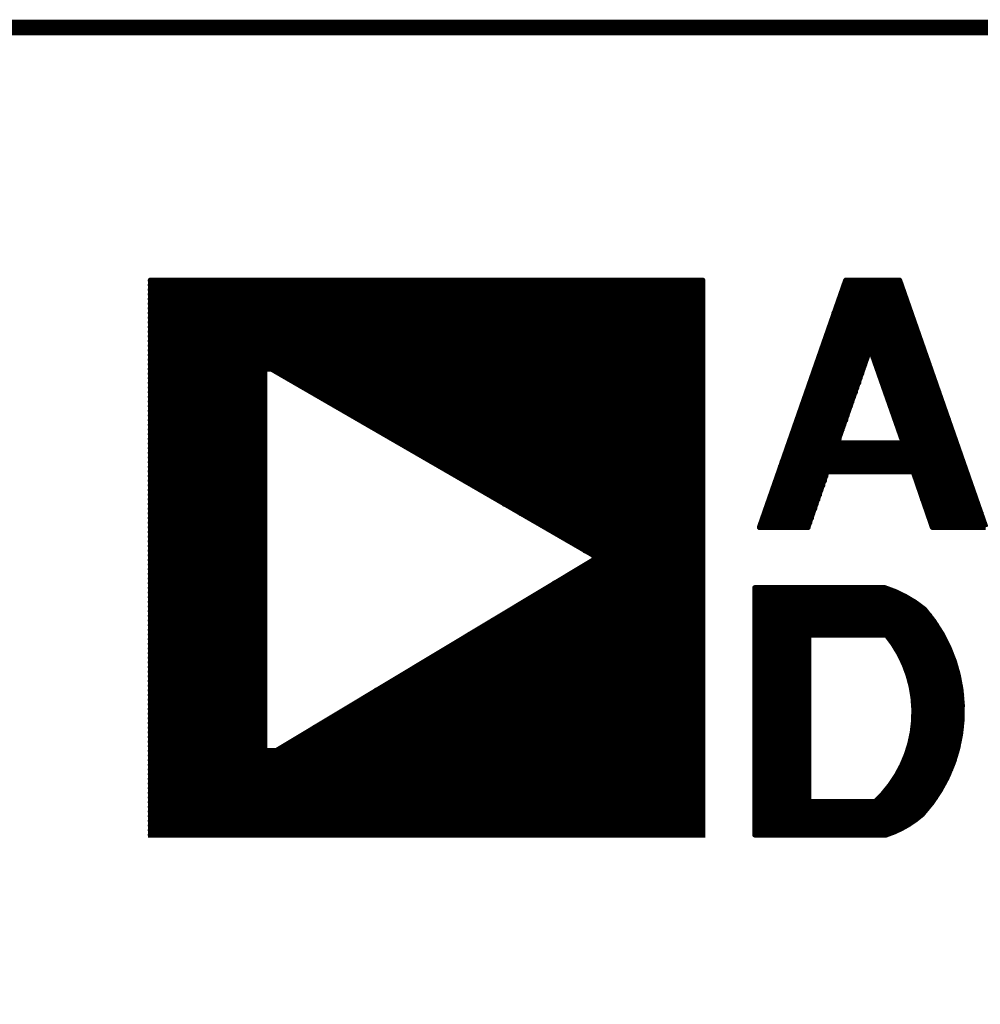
# Model space of a CAD drawing. Extents: x -3908 to 11948, y -2965 to 7442.
# Tile 38 of 42: x 9469 to 9895, y -2145 to -1708. Entities that reach past the tile are written whole.
import ezdxf

# ---------------------------------------------------------------- set-up
doc = ezdxf.new("R2010")
doc.units = 0
doc.header["$MEASUREMENT"] = 0
doc.layers.get('0').update_dxf_attribs({"linetype": 'CONTINUOUS'})
doc.layers.add('2D_LINE_00', color=7, linetype='CONTINUOUS')

# ---------------------------------------------------------------- blocks, each defined once
blk = doc.blocks.new('DRAWING_66')
at = {"layer": '2D_LINE_00', "const_width": 7}
blk.add_lwpolyline([(16201, -10406.25), (11501, -10406.25), (11501, -9156.25), (16205, -9156.25), (16205, -10390)], dxfattribs=at)
blk = doc.blocks.new('SMOOTH_2$5')
at = {"const_width": 1.25}
blk.add_lwpolyline([(-0.62, 0, 1), (0.62, 0, 1)], format="xyb", close=True, dxfattribs=at)
blk = doc.blocks.new('DRAWING_265')
at = {"layer": '2D_LINE_00', "const_width": 2.5}
for points in [[(-863.4, 91.47), (-618.29, 91.47)], [(-863.3, 91.47), (-863.3, -154.68), (-618.29, -154.68), (-618.29, 91.37)], [(-554.68, 91.47), (-592.95, -18.16)], [(-554.68, 91.47), (-531, 91.47)], [(-530.89, 91.47), (-492.63, -18.16)], [(-863.4, 89.41), (-618.29, 89.41)], [(-863.4, 87.34), (-618.29, 87.34)], [(-556.03, 87.34), (-529.45, 87.34)], [(-555.3, 89.41), (-530.17, 89.41)], [(-863.4, 85.27), (-618.29, 85.27)], [(-863.4, 83.2), (-618.29, 83.2)], [(-557.58, 83.2), (-528.1, 83.2)], [(-556.75, 85.27), (-528.72, 85.27)], [(-863.4, 81.13), (-618.29, 81.13)], [(-863.4, 79.06), (-618.29, 79.06)], [(-558.92, 79.06), (-526.65, 79.06)], [(-558.2, 81.13), (-527.38, 81.13)], [(-863.4, 77), (-618.29, 77)], [(-863.4, 74.93), (-618.29, 74.93)], [(-560.37, 74.93), (-525.21, 74.93)], [(-559.85, 77), (-525.83, 77)], [(-863.4, 72.86), (-618.29, 72.86)], [(-863.4, 70.79), (-618.29, 70.79)], [(-863.4, 68.72), (-618.29, 68.72)], [(-562.54, 68.72), (-522.93, 68.72)], [(-561.82, 70.79), (-523.76, 70.79)], [(-561.09, 72.86), (-524.38, 72.86)], [(-863.4, 66.65), (-618.29, 66.65)], [(-863.4, 64.58), (-618.29, 64.58)], [(-564.09, 64.58), (-521.59, 64.58)], [(-563.27, 66.65), (-522.31, 66.65)], [(-863.4, 62.52), (-618.29, 62.52)], [(-863.4, 60.45), (-618.29, 60.45)], [(-565.44, 60.45), (-520.14, 60.45)], [(-564.71, 62.52), (-520.86, 62.52)], [(-558.72, 18.97), (-543.93, 61.48), (-529.03, 19.08)], [(-863.4, 58.38), (-618.29, 58.38)], [(-863.4, 56.31), (-618.29, 56.31)], [(-566.89, 56.31), (-545.68, 56.31)], [(-566.06, 58.38), (-544.86, 58.38)], [(-542.68, 58.38), (-519.41, 58.38)], [(-542.06, 56.31), (-518.59, 56.31)], [(-863.4, 54.24), (-618.29, 54.24)], [(-863.4, 52.17), (-812.72, 52.17)], [(-809.62, 52.17), (-618.29, 52.17)], [(-568.33, 52.17), (-547.13, 52.17)], [(-567.61, 54.24), (-546.41, 54.24)], [(-541.24, 54.24), (-517.86, 54.24)], [(-540.51, 52.17), (-517.45, 52.17)], [(-863.4, 50.1), (-812.72, 50.1)], [(-863.4, 48.04), (-812.72, 48.04)], [(-806, 50.1), (-618.29, 50.1)], [(-802.38, 48.04), (-618.29, 48.04)], [(-569.68, 48.04), (-548.48, 48.04)], [(-569.06, 50.1), (-547.75, 50.1)], [(-539.89, 50.1), (-516.52, 50.1)], [(-539.17, 48.04), (-515.69, 48.04)], [(-863.4, 45.97), (-812.72, 45.97)], [(-863.4, 43.9), (-812.72, 43.9)], [(-798.76, 45.97), (-618.29, 45.97)], [(-795.14, 43.9), (-618.29, 43.9)], [(-571.02, 43.9), (-549.92, 43.9)], [(-570.51, 45.97), (-549.1, 45.97)], [(-538.44, 45.97), (-515.07, 45.97)], [(-537.62, 43.9), (-514.35, 43.9)], [(-863.4, 41.83), (-812.72, 41.83)], [(-863.4, 39.76), (-812.72, 39.76)], [(-791.52, 41.83), (-618.29, 41.83)], [(-787.9, 39.76), (-618.29, 39.76)], [(-572.68, 39.76), (-551.37, 39.76)], [(-571.95, 41.83), (-550.55, 41.83)], [(-536.89, 41.83), (-513.52, 41.83)], [(-536.27, 39.76), (-512.9, 39.76)], [(-863.4, 37.69), (-812.72, 37.69)], [(-863.4, 35.63), (-812.72, 35.63)], [(-784.28, 37.69), (-618.29, 37.69)], [(-780.66, 35.63), (-618.29, 35.63)], [(-574.02, 35.63), (-552.82, 35.63)], [(-573.3, 37.69), (-552.1, 37.69)], [(-535.55, 37.69), (-512.17, 37.69)], [(-534.72, 35.63), (-511.45, 35.63)], [(-863.4, 33.56), (-812.72, 33.56)], [(-863.4, 31.49), (-812.72, 31.49)], [(-863.4, 29.42), (-812.72, 29.42)], [(-777.04, 33.56), (-618.29, 33.56)], [(-773.42, 31.49), (-618.29, 31.49)], [(-770.32, 29.42), (-618.29, 29.42)], [(-576.3, 29.42), (-554.89, 29.42)], [(-575.57, 31.49), (-554.27, 31.49)], [(-574.85, 33.56), (-553.65, 33.56)], [(-534, 33.56), (-510.73, 33.56)], [(-533.38, 31.49), (-510, 31.49)], [(-532.65, 29.42), (-509.18, 29.42)], [(-863.4, 27.35), (-812.72, 27.35)], [(-863.4, 25.28), (-812.72, 25.28)], [(-766.7, 27.35), (-618.29, 27.35)], [(-763.08, 25.28), (-618.29, 25.28)], [(-577.64, 25.28), (-556.44, 25.28)], [(-577.02, 27.35), (-555.72, 27.35)], [(-531.93, 27.35), (-508.55, 27.35)], [(-531.2, 25.28), (-507.93, 25.28)], [(-863.4, 23.21), (-812.72, 23.21)], [(-863.4, 21.15), (-812.72, 21.15)], [(-759.46, 23.21), (-618.29, 23.21)], [(-755.84, 21.15), (-618.29, 21.15)], [(-579.09, 21.15), (-557.79, 21.15)], [(-578.47, 23.21), (-557.27, 23.21)], [(-530.48, 23.21), (-507.11, 23.21)], [(-529.76, 21.15), (-506.38, 21.15)], [(-863.4, 19.08), (-812.72, 19.08)], [(-863.4, 17.01), (-812.72, 17.01)], [(-752.22, 19.08), (-618.29, 19.08)], [(-748.6, 17.01), (-618.29, 17.01)], [(-580.54, 17.01), (-504.93, 17.01)], [(-579.71, 19.08), (-505.66, 19.08)], [(-558.6, 19.2), (-529.5, 19.2)], [(-863.4, 14.94), (-812.72, 14.94)], [(-863.4, 12.87), (-812.72, 12.87)], [(-744.98, 14.94), (-618.29, 14.94)], [(-741.36, 12.87), (-618.29, 12.87)], [(-582.09, 12.87), (-503.59, 12.87)], [(-581.37, 14.94), (-504.31, 14.94)], [(-863.4, 10.8), (-812.72, 10.8)], [(-863.4, 8.73), (-812.72, 8.73)], [(-737.74, 10.8), (-618.29, 10.8)], [(-734.12, 8.73), (-618.29, 8.73)], [(-583.64, 8.73), (-502.04, 8.73)], [(-582.92, 10.8), (-502.97, 10.8)], [(-863.4, 6.67), (-812.72, 6.67)], [(-863.4, 4.6), (-812.72, 4.6)], [(-730.5, 6.67), (-618.29, 6.67)], [(-726.88, 4.6), (-618.29, 4.6)], [(-584.99, 4.6), (-563.68, 4.6)], [(-584.26, 6.67), (-501.31, 6.67)], [(-516.21, -18.05), (-524.69, 6.56), (-563.16, 6.56), (-571.64, -18.05)], [(-523.97, 4.6), (-500.69, 4.6)], [(-863.4, 2.53), (-812.72, 2.53)], [(-863.4, 0.46), (-812.72, 0.46)], [(-723.26, 2.53), (-618.29, 2.53)], [(-720.16, 0.46), (-618.29, 0.46)], [(-586.33, 0.46), (-565.02, 0.46)], [(-585.71, 2.53), (-564.3, 2.53)], [(-523.24, 2.53), (-499.87, 2.53)], [(-522.62, 0.46), (-499.14, 0.46)], [(-863.4, -1.61), (-812.72, -1.61)], [(-863.4, -3.68), (-812.72, -3.68)], [(-716.54, -1.61), (-618.29, -1.61)], [(-712.92, -3.68), (-618.29, -3.68)], [(-587.78, -3.68), (-566.47, -3.68)], [(-587.16, -1.61), (-565.85, -1.61)], [(-521.79, -1.61), (-498.52, -1.61)], [(-521.07, -3.68), (-497.8, -3.68)], [(-863.4, -5.74), (-812.72, -5.74)], [(-863.4, -7.81), (-812.72, -7.81)], [(-863.4, -9.88), (-812.72, -9.88)], [(-709.3, -5.74), (-618.29, -5.74)], [(-706.2, -7.81), (-618.29, -7.81)], [(-702.06, -9.88), (-618.29, -9.88)], [(-590.05, -9.88), (-568.64, -9.88)], [(-589.23, -7.81), (-568.02, -7.81)], [(-588.61, -5.74), (-567.2, -5.74)], [(-520.55, -5.74), (-497.07, -5.74)], [(-519.62, -7.81), (-496.35, -7.81)], [(-518.9, -9.88), (-495.63, -9.88)], [(-863.4, -11.95), (-812.72, -11.95)], [(-863.4, -14.02), (-812.72, -14.02)], [(-698.96, -11.95), (-618.29, -11.95)], [(-694.82, -14.02), (-618.29, -14.02)], [(-591.5, -14.02), (-570.09, -14.02)], [(-590.78, -11.95), (-569.47, -11.95)], [(-518.17, -11.95), (-494.7, -11.95)], [(-517.45, -14.02), (-494.18, -14.02)], [(-863.4, -16.09), (-812.72, -16.09)], [(-863.4, -18.16), (-812.72, -18.16)], [(-691.2, -16.09), (-618.29, -16.09)], [(-687.58, -18.16), (-618.29, -18.16)], [(-592.95, -18.16), (-571.54, -18.16)], [(-592.23, -16.09), (-570.82, -16.09)], [(-516.73, -16.09), (-493.35, -16.09)], [(-516, -18.16), (-492.63, -18.16)], [(-863.4, -20.22), (-812.72, -20.22)], [(-863.4, -22.29), (-812.72, -22.29)], [(-683.96, -20.22), (-618.29, -20.22)], [(-680.86, -22.29), (-618.29, -22.29)], [(-863.4, -24.36), (-812.72, -24.36)], [(-863.4, -26.43), (-812.72, -26.43)], [(-677.24, -24.36), (-618.29, -24.36)], [(-673.62, -26.43), (-618.29, -26.43)], [(-863.4, -28.5), (-812.72, -28.5)], [(-863.4, -30.57), (-812.72, -30.57)], [(-670.51, -28.5), (-618.29, -28.5)], [(-666.9, -30.57), (-618.29, -30.57)], [(-863.4, -32.64), (-812.72, -32.64)], [(-863.4, -34.7), (-812.72, -34.7)], [(-669.48, -34.7), (-618.29, -34.7)], [(-666.38, -32.64), (-618.29, -32.64)], [(-863.4, -36.77), (-812.72, -36.77)], [(-863.4, -38.84), (-812.72, -38.84)], [(-676.72, -38.84), (-618.29, -38.84)], [(-673.1, -36.77), (-618.29, -36.77)], [(-863.4, -40.91), (-812.72, -40.91)], [(-863.4, -42.98), (-812.72, -42.98)], [(-683.96, -42.98), (-618.29, -42.98)], [(-680.34, -40.91), (-618.29, -40.91)], [(-863.4, -45.05), (-812.72, -45.05)], [(-863.4, -47.11), (-812.72, -47.11)], [(-863.4, -49.18), (-812.72, -49.18)], [(-693.79, -49.18), (-618.29, -49.18)], [(-690.17, -47.11), (-618.29, -47.11)], [(-687.06, -45.05), (-618.29, -45.05)], [(-595.02, -45.05), (-595.02, -154.68)], [(-595.02, -45.05), (-537.51, -45.05)], [(-595.02, -47.11), (-532.08, -47.11)], [(-595.02, -49.18), (-527.94, -49.18)], [(-863.4, -51.25), (-812.72, -51.25)], [(-863.4, -53.32), (-812.72, -53.32)], [(-700.51, -53.32), (-618.29, -53.32)], [(-696.89, -51.25), (-618.29, -51.25)], [(-595.02, -51.25), (-524.39, -51.25)], [(-595.02, -53.32), (-521.64, -53.32)], [(-863.4, -55.39), (-812.72, -55.39)], [(-863.4, -57.46), (-812.72, -57.46)], [(-707.23, -57.46), (-618.29, -57.46)], [(-704.13, -55.39), (-618.29, -55.39)], [(-595.02, -55.39), (-519.27, -55.39)], [(-595.02, -57.46), (-517.5, -57.46)], [(-863.4, -59.53), (-812.72, -59.53)], [(-863.4, -61.59), (-812.72, -61.59)], [(-714.47, -61.59), (-618.29, -61.59)], [(-711.37, -59.53), (-618.29, -59.53)], [(-595.02, -59.53), (-516.02, -59.53)], [(-595.02, -61.59), (-514.54, -61.59)], [(-863.4, -63.66), (-812.72, -63.66)], [(-863.4, -65.73), (-812.72, -65.73)], [(-721.71, -65.73), (-618.29, -65.73)], [(-718.09, -63.66), (-618.29, -63.66)], [(-595.02, -63.66), (-513.26, -63.66)], [(-595.02, -65.73), (-511.98, -65.73)], [(-571.23, -65.83), (-571.23, -140.3)], [(-571.2, -65.9), (-536.6, -65.9)], [(-863.4, -67.8), (-812.72, -67.8)], [(-863.4, -69.87), (-812.72, -69.87)], [(-728.43, -69.87), (-618.29, -69.87)], [(-724.81, -67.8), (-618.29, -67.8)], [(-595.02, -67.8), (-571.23, -67.8)], [(-595.02, -69.87), (-571.23, -69.87)], [(-535.13, -67.8), (-510.9, -67.8)], [(-533.69, -69.87), (-509.91, -69.87)], [(-863.4, -71.94), (-812.72, -71.94)], [(-863.4, -74.01), (-812.72, -74.01)], [(-734.64, -74.01), (-618.29, -74.01)], [(-731.54, -71.94), (-618.29, -71.94)], [(-595.02, -71.94), (-571.23, -71.94)], [(-595.02, -74.01), (-571.23, -74.01)], [(-532.34, -71.94), (-508.93, -71.94)], [(-531.2, -74.01), (-508.04, -74.01)], [(-863.4, -76.07), (-812.72, -76.07)], [(-863.4, -78.14), (-812.72, -78.14)], [(-741.88, -78.14), (-618.29, -78.14)], [(-738.78, -76.07), (-618.29, -76.07)], [(-595.02, -76.07), (-571.23, -76.07)], [(-595.02, -78.14), (-571.23, -78.14)], [(-530.07, -76.07), (-507.25, -76.07)], [(-529.03, -78.14), (-506.47, -78.14)], [(-863.4, -80.21), (-812.72, -80.21)], [(-863.4, -82.28), (-812.72, -82.28)], [(-748.6, -82.28), (-618.29, -82.28)], [(-745.5, -80.21), (-618.29, -80.21)], [(-595.02, -80.21), (-571.23, -80.21)], [(-595.02, -82.28), (-571.23, -82.28)], [(-528.21, -80.21), (-505.88, -80.21)], [(-527.38, -82.28), (-505.28, -82.28)], [(-863.4, -84.35), (-812.72, -84.35)], [(-863.4, -86.42), (-812.72, -86.42)], [(-863.4, -88.49), (-812.72, -88.49)], [(-758.94, -88.49), (-618.29, -88.49)], [(-755.84, -86.42), (-618.29, -86.42)], [(-752.22, -84.35), (-618.29, -84.35)], [(-595.02, -84.35), (-571.23, -84.35)], [(-595.02, -86.42), (-571.23, -86.42)], [(-595.02, -88.49), (-571.23, -88.49)], [(-526.76, -84.35), (-504.79, -84.35)], [(-526.24, -86.42), (-504.4, -86.42)], [(-525.72, -88.49), (-504, -88.49)], [(-863.4, -90.55), (-812.72, -90.55)], [(-863.4, -92.62), (-812.72, -92.62)], [(-766.18, -92.62), (-618.29, -92.62)], [(-763.08, -90.55), (-618.29, -90.55)], [(-595.02, -90.55), (-571.23, -90.55)], [(-595.02, -92.62), (-571.23, -92.62)], [(-525.31, -90.55), (-503.71, -90.55)], [(-524.9, -92.62), (-503.41, -92.62)], [(-863.4, -94.69), (-812.72, -94.69)], [(-863.4, -96.76), (-812.72, -96.76)], [(-772.91, -96.76), (-618.29, -96.76)], [(-769.29, -94.69), (-618.29, -94.69)], [(-595.02, -94.69), (-571.23, -94.69)], [(-595.02, -96.76), (-571.23, -96.76)], [(-524.59, -94.69), (-503.38, -94.69)], [(-524.48, -96.76), (-503.12, -96.76)], [(-863.4, -98.83), (-812.72, -98.83)], [(-863.4, -100.9), (-812.72, -100.9)], [(-779.11, -100.9), (-618.29, -100.9)], [(-775.49, -98.83), (-618.29, -98.83)], [(-595.02, -98.83), (-571.23, -98.83)], [(-595.02, -100.9), (-571.23, -100.9)], [(-524.38, -98.83), (-503.12, -98.83)], [(-524.38, -100.9), (-503.12, -100.9)], [(-863.4, -102.96), (-812.72, -102.96)], [(-863.4, -105.03), (-812.72, -105.03)], [(-786.87, -105.03), (-618.29, -105.03)], [(-782.73, -102.96), (-618.29, -102.96)], [(-595.02, -102.96), (-571.23, -102.96)], [(-595.02, -105.03), (-571.23, -105.03)], [(-524.59, -105.03), (-503.31, -105.03)], [(-524.38, -103.06), (-503.12, -103.06)], [(-863.4, -107.1), (-812.72, -107.1)], [(-863.4, -109.17), (-812.72, -109.17)], [(-793.59, -109.17), (-618.29, -109.17)], [(-790.49, -107.1), (-618.29, -107.1)], [(-595.02, -107.1), (-571.23, -107.1)], [(-595.02, -109.17), (-571.23, -109.17)], [(-525.1, -109.17), (-503.71, -109.17)], [(-524.79, -107.1), (-503.51, -107.1)], [(-863.4, -111.24), (-812.72, -111.24)], [(-863.4, -113.31), (-812.72, -113.31)], [(-800.31, -113.31), (-618.29, -113.31)], [(-797.21, -111.24), (-618.29, -111.24)], [(-595.02, -111.24), (-571.23, -111.24)], [(-595.02, -113.31), (-571.23, -113.31)], [(-525.93, -113.31), (-504.5, -113.31)], [(-525.52, -111.24), (-504.1, -111.24)], [(-863.4, -115.38), (-812.72, -115.38)], [(-863.4, -117.44), (-618.29, -117.44)], [(-803.93, -115.38), (-618.29, -115.38)], [(-595.02, -115.38), (-571.23, -115.38)], [(-595.02, -117.44), (-571.23, -117.44)], [(-527.07, -117.44), (-505.48, -117.44)], [(-526.45, -115.38), (-504.89, -115.38)], [(-863.4, -119.51), (-618.29, -119.51)], [(-863.4, -121.58), (-618.29, -121.58)], [(-863.4, -123.65), (-618.29, -123.65)], [(-595.02, -119.51), (-571.23, -119.51)], [(-595.02, -121.58), (-571.23, -121.58)], [(-595.02, -123.65), (-571.23, -123.65)], [(-529.55, -123.65), (-507.45, -123.65)], [(-528.62, -121.58), (-506.66, -121.58)], [(-527.79, -119.51), (-506.07, -119.51)], [(-863.4, -125.72), (-618.29, -125.72)], [(-863.4, -127.79), (-618.29, -127.79)], [(-595.02, -125.72), (-571.23, -125.72)], [(-595.02, -127.79), (-571.23, -127.79)], [(-531.72, -127.79), (-509.13, -127.79)], [(-530.69, -125.72), (-508.24, -125.72)], [(-863.4, -129.86), (-618.29, -129.86)], [(-863.4, -131.92), (-618.29, -131.92)], [(-595.02, -129.86), (-571.23, -129.86)], [(-595.02, -131.92), (-571.23, -131.92)], [(-534.41, -131.92), (-511.19, -131.92)], [(-533.07, -129.86), (-510.11, -129.86)], [(-863.4, -133.99), (-618.29, -133.99)], [(-863.4, -136.06), (-618.29, -136.06)], [(-595.02, -133.99), (-571.23, -133.99)], [(-595.02, -136.06), (-571.23, -136.06)], [(-537.62, -136.06), (-513.66, -136.06)], [(-535.96, -133.99), (-512.38, -133.99)], [(-863.4, -138.13), (-618.29, -138.13)], [(-863.4, -140.2), (-618.29, -140.2)], [(-595.02, -138.13), (-571.23, -138.13)], [(-595.02, -140.2), (-516.41, -140.2)], [(-571.1, -140), (-542, -140)], [(-539.69, -138.13), (-514.94, -138.13)], [(-863.4, -142.27), (-618.29, -142.27)], [(-863.4, -144.33), (-618.29, -144.33)], [(-595.02, -142.27), (-518.09, -142.27)], [(-595.02, -144.33), (-519.76, -144.33)], [(-863.4, -146.4), (-618.29, -146.4)], [(-863.4, -148.47), (-618.29, -148.47)], [(-595.02, -146.4), (-521.93, -146.4)], [(-595.02, -148.47), (-524.59, -148.47)], [(-863.4, -150.54), (-618.29, -150.54)], [(-863.4, -152.61), (-618.29, -152.61)], [(-595.02, -150.54), (-527.74, -150.54)], [(-595.02, -152.61), (-531.68, -152.61)], [(-863.4, -154.68), (-618.29, -154.68)], [(-595.02, -154.68), (-536.79, -154.68)]]:
    blk.add_lwpolyline(points, dxfattribs=at)
blk.add_lwpolyline([(-812.72, -117.44), (-812.72, 52.17), (-809.62, 52.17), (-664.83, -31.6), (-807.55, -117.44)], close=True, dxfattribs=at)
for points in [[(-536.9, -154.68, 0.101135), (-520.85, -145.62, 0.379864), (-519.86, -54.6, 0.093647), (-537.51, -45.05)], [(-541.86, -140.3, 0.397443), (-536.79, -65.73)]]:
    blk.add_lwpolyline(points, format="xyb", dxfattribs=at)
at = {"layer": '2D_LINE_00'}
for p in [(-863.4, 91.47), (-863.3, 91.47), (-618.29, 91.47), (-618.29, 91.37), (-554.68, 91.47), (-554.68, 91.47), (-531, 91.47), (-530.89, 91.47), (-863.4, 89.41), (-863.4, 87.34), (-618.29, 89.41), (-618.29, 87.34), (-556.03, 87.34), (-555.3, 89.41), (-530.17, 89.41), (-529.45, 87.34), (-863.4, 85.27), (-863.4, 83.2), (-618.29, 85.27), (-618.29, 83.2), (-557.58, 83.2), (-556.75, 85.27), (-528.72, 85.27), (-528.1, 83.2), (-863.4, 81.13), (-863.4, 79.06), (-618.29, 81.13), (-618.29, 79.06), (-558.92, 79.06), (-558.2, 81.13), (-527.38, 81.13), (-526.65, 79.06), (-863.4, 77), (-863.4, 74.93), (-618.29, 77), (-618.29, 74.93), (-560.37, 74.93), (-559.85, 77), (-525.83, 77), (-525.21, 74.93), (-863.4, 72.86), (-863.4, 70.79), (-863.4, 68.72), (-618.29, 72.86), (-618.29, 70.79), (-618.29, 68.72), (-562.54, 68.72), (-561.82, 70.79), (-561.09, 72.86), (-524.38, 72.86), (-523.76, 70.79), (-522.93, 68.72), (-863.4, 66.65), (-863.4, 64.58), (-618.29, 66.65), (-618.29, 64.58), (-564.09, 64.58), (-563.27, 66.65), (-522.31, 66.65), (-521.59, 64.58), (-863.4, 62.52), (-863.4, 60.45), (-618.29, 62.52), (-618.29, 60.45), (-565.44, 60.45), (-564.71, 62.52), (-543.93, 61.48), (-520.86, 62.52), (-520.14, 60.45), (-863.4, 58.38), (-863.4, 56.31), (-618.29, 58.38), (-618.29, 56.31), (-566.89, 56.31), (-566.06, 58.38), (-545.68, 56.31), (-544.86, 58.38), (-542.68, 58.38), (-542.06, 56.31), (-519.41, 58.38), (-518.59, 56.31), (-863.4, 54.24), (-863.4, 52.17), (-812.72, 52.17), (-812.72, 52.17), (-809.62, 52.17), (-809.62, 52.17), (-618.29, 54.24), (-618.29, 52.17), (-568.33, 52.17), (-567.61, 54.24), (-547.13, 52.17), (-546.41, 54.24), (-541.24, 54.24), (-540.51, 52.17), (-517.86, 54.24), (-517.45, 52.17), (-863.4, 50.1), (-863.4, 48.04), (-812.72, 50.1), (-812.72, 48.04), (-806, 50.1), (-802.38, 48.04), (-618.29, 50.1), (-618.29, 48.04), (-569.68, 48.04), (-569.06, 50.1), (-548.48, 48.04), (-547.75, 50.1), (-539.89, 50.1), (-539.17, 48.04), (-516.52, 50.1), (-515.69, 48.04), (-863.4, 45.97), (-863.4, 43.9), (-812.72, 45.97), (-812.72, 43.9), (-798.76, 45.97), (-795.14, 43.9), (-618.29, 45.97), (-618.29, 43.9), (-571.02, 43.9), (-570.51, 45.97), (-549.92, 43.9), (-549.1, 45.97), (-538.44, 45.97), (-537.62, 43.9), (-515.07, 45.97), (-514.35, 43.9), (-863.4, 41.83), (-863.4, 39.76), (-812.72, 41.83), (-812.72, 39.76), (-791.52, 41.83), (-787.9, 39.76), (-618.29, 41.83), (-618.29, 39.76), (-572.68, 39.76), (-571.95, 41.83), (-551.37, 39.76), (-550.55, 41.83), (-536.89, 41.83), (-536.27, 39.76), (-513.52, 41.83), (-512.9, 39.76), (-863.4, 37.69), (-863.4, 35.63), (-812.72, 37.69), (-812.72, 35.63), (-784.28, 37.69), (-780.66, 35.63), (-618.29, 37.69), (-618.29, 35.63), (-574.02, 35.63), (-573.3, 37.69), (-552.82, 35.63), (-552.1, 37.69), (-535.55, 37.69), (-534.72, 35.63), (-512.17, 37.69), (-511.45, 35.63), (-863.4, 33.56), (-863.4, 31.49), (-863.4, 29.42), (-812.72, 33.56), (-812.72, 31.49), (-812.72, 29.42), (-777.04, 33.56), (-773.42, 31.49), (-770.32, 29.42), (-618.29, 33.56), (-618.29, 31.49), (-618.29, 29.42), (-576.3, 29.42), (-575.57, 31.49), (-574.85, 33.56), (-554.89, 29.42), (-554.27, 31.49), (-553.65, 33.56), (-534, 33.56), (-533.38, 31.49), (-532.65, 29.42), (-510.73, 33.56), (-510, 31.49), (-509.18, 29.42), (-863.4, 27.35), (-863.4, 25.28), (-812.72, 27.35), (-812.72, 25.28), (-766.7, 27.35), (-763.08, 25.28), (-618.29, 27.35), (-618.29, 25.28), (-577.64, 25.28), (-577.02, 27.35), (-556.44, 25.28), (-555.72, 27.35), (-531.93, 27.35), (-531.2, 25.28), (-508.55, 27.35), (-507.93, 25.28), (-863.4, 23.21), (-863.4, 21.15), (-812.72, 23.21), (-812.72, 21.15), (-759.46, 23.21), (-755.84, 21.15), (-618.29, 23.21), (-618.29, 21.15), (-579.09, 21.15), (-578.47, 23.21), (-557.79, 21.15), (-557.27, 23.21), (-530.48, 23.21), (-529.76, 21.15), (-507.11, 23.21), (-506.38, 21.15), (-863.4, 19.08), (-863.4, 17.01), (-812.72, 19.08), (-812.72, 17.01), (-752.22, 19.08), (-748.6, 17.01), (-618.29, 19.08), (-618.29, 17.01), (-580.54, 17.01), (-579.71, 19.08), (-558.72, 18.97), (-558.6, 19.2), (-529.5, 19.2), (-529.03, 19.08), (-505.66, 19.08), (-504.93, 17.01), (-863.4, 14.94), (-863.4, 12.87), (-812.72, 14.94), (-812.72, 12.87), (-744.98, 14.94), (-741.36, 12.87), (-618.29, 14.94), (-618.29, 12.87), (-582.09, 12.87), (-581.37, 14.94), (-504.31, 14.94), (-503.59, 12.87), (-863.4, 10.8), (-863.4, 8.73), (-812.72, 10.8), (-812.72, 8.73), (-737.74, 10.8), (-734.12, 8.73), (-618.29, 10.8), (-618.29, 8.73), (-583.64, 8.73), (-582.92, 10.8), (-502.97, 10.8), (-502.04, 8.73), (-863.4, 6.67), (-863.4, 4.6), (-812.72, 6.67), (-812.72, 4.6), (-730.5, 6.67), (-726.88, 4.6), (-618.29, 6.67), (-618.29, 4.6), (-584.99, 4.6), (-584.26, 6.67), (-563.68, 4.6), (-563.16, 6.56), (-524.69, 6.56), (-523.97, 4.6), (-501.31, 6.67), (-500.69, 4.6), (-863.4, 2.53), (-863.4, 0.46), (-812.72, 2.53), (-812.72, 0.46), (-723.26, 2.53), (-720.16, 0.46), (-618.29, 2.53), (-618.29, 0.46), (-586.33, 0.46), (-585.71, 2.53), (-565.02, 0.46), (-564.3, 2.53), (-523.24, 2.53), (-522.62, 0.46), (-499.87, 2.53), (-499.14, 0.46), (-863.4, -1.61), (-863.4, -3.68), (-812.72, -1.61), (-812.72, -3.68), (-716.54, -1.61), (-712.92, -3.68), (-618.29, -1.61), (-618.29, -3.68), (-587.78, -3.68), (-587.16, -1.61), (-566.47, -3.68), (-565.85, -1.61), (-521.79, -1.61), (-521.07, -3.68), (-498.52, -1.61), (-497.8, -3.68), (-863.4, -5.74), (-863.4, -7.81), (-863.4, -9.88), (-812.72, -5.74), (-812.72, -7.81), (-812.72, -9.88), (-709.3, -5.74), (-706.2, -7.81), (-702.06, -9.88), (-618.29, -5.74), (-618.29, -7.81), (-618.29, -9.88), (-590.05, -9.88), (-589.23, -7.81), (-588.61, -5.74), (-568.64, -9.88), (-568.02, -7.81), (-567.2, -5.74), (-520.55, -5.74), (-519.62, -7.81), (-518.9, -9.88), (-497.07, -5.74), (-496.35, -7.81), (-495.63, -9.88), (-863.4, -11.95), (-863.4, -14.02), (-812.72, -11.95), (-812.72, -14.02), (-698.96, -11.95), (-694.82, -14.02), (-618.29, -11.95), (-618.29, -14.02), (-591.5, -14.02), (-590.78, -11.95), (-570.09, -14.02), (-569.47, -11.95), (-518.17, -11.95), (-517.45, -14.02), (-494.7, -11.95), (-494.18, -14.02), (-863.4, -16.09), (-863.4, -18.16), (-812.72, -16.09), (-812.72, -18.16), (-691.2, -16.09), (-687.58, -18.16), (-618.29, -16.09), (-618.29, -18.16), (-592.95, -18.16), (-592.95, -18.16), (-592.23, -16.09), (-571.64, -18.05), (-571.54, -18.16), (-570.82, -16.09), (-516.73, -16.09), (-516.21, -18.05), (-516, -18.16), (-863.4, -20.22), (-863.4, -22.29), (-812.72, -20.22), (-812.72, -22.29), (-683.96, -20.22), (-680.86, -22.29), (-618.29, -20.22), (-618.29, -22.29), (-863.4, -24.36), (-863.4, -26.43), (-812.72, -24.36), (-812.72, -26.43), (-677.24, -24.36), (-673.62, -26.43), (-618.29, -24.36), (-618.29, -26.43), (-863.4, -28.5), (-863.4, -30.57), (-812.72, -28.5), (-812.72, -30.57), (-670.51, -28.5), (-666.9, -30.57), (-664.83, -31.6), (-618.29, -28.5), (-618.29, -30.57), (-863.4, -32.64), (-863.4, -34.7), (-812.72, -32.64), (-812.72, -34.7), (-669.48, -34.7), (-666.38, -32.64), (-618.29, -32.64), (-618.29, -34.7), (-863.4, -36.77), (-863.4, -38.84), (-812.72, -36.77), (-812.72, -38.84), (-676.72, -38.84), (-673.1, -36.77), (-618.29, -36.77), (-618.29, -38.84), (-863.4, -40.91), (-863.4, -42.98), (-812.72, -40.91), (-812.72, -42.98), (-683.96, -42.98), (-680.34, -40.91), (-618.29, -40.91), (-618.29, -42.98), (-863.4, -45.05), (-863.4, -47.11), (-863.4, -49.18), (-812.72, -45.05), (-812.72, -47.11), (-812.72, -49.18), (-693.79, -49.18), (-690.17, -47.11), (-687.06, -45.05), (-618.29, -45.05), (-618.29, -47.11), (-618.29, -49.18), (-595.02, -45.05), (-595.02, -45.05), (-595.02, -47.11), (-595.02, -49.18), (-537.51, -45.05), (-537.51, -45.05), (-532.08, -47.11), (-527.94, -49.18), (-863.4, -51.25), (-863.4, -53.32), (-812.72, -51.25), (-812.72, -53.32), (-700.51, -53.32), (-696.89, -51.25), (-618.29, -51.25), (-618.29, -53.32), (-595.02, -51.25), (-595.02, -53.32), (-524.39, -51.25), (-521.64, -53.32), (-863.4, -55.39), (-863.4, -57.46), (-812.72, -55.39), (-812.72, -57.46), (-707.23, -57.46), (-704.13, -55.39), (-618.29, -55.39), (-618.29, -57.46), (-595.02, -55.39), (-595.02, -57.46), (-519.86, -54.6), (-519.27, -55.39), (-517.5, -57.46), (-863.4, -59.53), (-863.4, -61.59), (-812.72, -59.53), (-812.72, -61.59), (-714.47, -61.59), (-711.37, -59.53), (-618.29, -59.53), (-618.29, -61.59), (-595.02, -59.53), (-595.02, -61.59), (-516.02, -59.53), (-514.54, -61.59), (-863.4, -63.66), (-863.4, -65.73), (-812.72, -63.66), (-812.72, -65.73), (-721.71, -65.73), (-718.09, -63.66), (-618.29, -63.66), (-618.29, -65.73), (-595.02, -63.66), (-595.02, -65.73), (-571.23, -65.83), (-571.2, -65.9), (-536.79, -65.73), (-536.6, -65.9), (-513.26, -63.66), (-511.98, -65.73), (-863.4, -67.8), (-863.4, -69.87), (-812.72, -67.8), (-812.72, -69.87), (-728.43, -69.87), (-724.81, -67.8), (-618.29, -67.8), (-618.29, -69.87), (-595.02, -67.8), (-595.02, -69.87), (-571.23, -67.8), (-571.23, -69.87), (-535.13, -67.8), (-533.69, -69.87), (-510.9, -67.8), (-509.91, -69.87), (-863.4, -71.94), (-863.4, -74.01), (-812.72, -71.94), (-812.72, -74.01), (-734.64, -74.01), (-731.54, -71.94), (-618.29, -71.94), (-618.29, -74.01), (-595.02, -71.94), (-595.02, -74.01), (-571.23, -71.94), (-571.23, -74.01), (-532.34, -71.94), (-531.2, -74.01), (-508.93, -71.94), (-508.04, -74.01), (-863.4, -76.07), (-863.4, -78.14), (-812.72, -76.07), (-812.72, -78.14), (-741.88, -78.14), (-738.78, -76.07), (-618.29, -76.07), (-618.29, -78.14), (-595.02, -76.07), (-595.02, -78.14), (-571.23, -76.07), (-571.23, -78.14), (-530.07, -76.07), (-529.03, -78.14), (-507.25, -76.07), (-506.47, -78.14), (-863.4, -80.21), (-863.4, -82.28), (-812.72, -80.21), (-812.72, -82.28), (-748.6, -82.28), (-745.5, -80.21), (-618.29, -80.21), (-618.29, -82.28), (-595.02, -80.21), (-595.02, -82.28), (-571.23, -80.21), (-571.23, -82.28), (-528.21, -80.21), (-527.38, -82.28), (-505.88, -80.21), (-505.28, -82.28), (-863.4, -84.35), (-863.4, -86.42), (-863.4, -88.49), (-812.72, -84.35), (-812.72, -86.42), (-812.72, -88.49), (-758.94, -88.49), (-755.84, -86.42), (-752.22, -84.35), (-618.29, -84.35), (-618.29, -86.42), (-618.29, -88.49), (-595.02, -84.35), (-595.02, -86.42), (-595.02, -88.49), (-571.23, -84.35), (-571.23, -86.42), (-571.23, -88.49), (-526.76, -84.35), (-526.24, -86.42), (-525.72, -88.49), (-504.79, -84.35), (-504.4, -86.42), (-504, -88.49), (-863.4, -90.55), (-863.4, -92.62), (-812.72, -90.55), (-812.72, -92.62), (-766.18, -92.62), (-763.08, -90.55), (-618.29, -90.55), (-618.29, -92.62), (-595.02, -90.55), (-595.02, -92.62), (-571.23, -90.55), (-571.23, -92.62), (-525.31, -90.55), (-524.9, -92.62), (-503.71, -90.55), (-503.41, -92.62), (-863.4, -94.69), (-863.4, -96.76), (-812.72, -94.69), (-812.72, -96.76), (-772.91, -96.76), (-769.29, -94.69), (-618.29, -94.69), (-618.29, -96.76), (-595.02, -94.69), (-595.02, -96.76), (-571.23, -94.69), (-571.23, -96.76), (-524.59, -94.69), (-524.48, -96.76), (-503.38, -94.69), (-503.12, -96.76), (-863.4, -98.83), (-863.4, -100.9), (-812.72, -98.83), (-812.72, -100.9), (-779.11, -100.9), (-775.49, -98.83), (-618.29, -98.83), (-618.29, -100.9), (-595.02, -98.83), (-595.02, -100.9), (-571.23, -98.83), (-571.23, -100.9), (-524.38, -98.83), (-524.38, -100.9), (-503.12, -98.83), (-503.12, -100.9), (-863.4, -102.96), (-863.4, -105.03), (-812.72, -102.96), (-812.72, -105.03), (-786.87, -105.03), (-782.73, -102.96), (-618.29, -102.96), (-618.29, -105.03), (-595.02, -102.96), (-595.02, -105.03), (-571.23, -102.96), (-571.23, -105.03), (-524.59, -105.03), (-524.38, -103.06), (-503.31, -105.03), (-503.12, -103.06), (-863.4, -107.1), (-863.4, -109.17), (-812.72, -107.1), (-812.72, -109.17), (-793.59, -109.17), (-790.49, -107.1), (-618.29, -107.1), (-618.29, -109.17), (-595.02, -107.1), (-595.02, -109.17), (-571.23, -107.1), (-571.23, -109.17), (-525.1, -109.17), (-524.79, -107.1), (-503.71, -109.17), (-503.51, -107.1), (-863.4, -111.24), (-863.4, -113.31), (-812.72, -111.24), (-812.72, -113.31), (-800.31, -113.31), (-797.21, -111.24), (-618.29, -111.24), (-618.29, -113.31), (-595.02, -111.24), (-595.02, -113.31), (-571.23, -111.24), (-571.23, -113.31), (-525.93, -113.31), (-525.52, -111.24), (-504.5, -113.31), (-504.1, -111.24), (-863.4, -115.38), (-863.4, -117.44), (-812.72, -115.38), (-812.72, -117.44), (-807.55, -117.44), (-803.93, -115.38), (-618.29, -115.38), (-618.29, -117.44), (-595.02, -115.38), (-595.02, -117.44), (-571.23, -115.38), (-571.23, -117.44), (-527.07, -117.44), (-526.45, -115.38), (-505.48, -117.44), (-504.89, -115.38), (-863.4, -119.51), (-863.4, -121.58), (-863.4, -123.65), (-618.29, -119.51), (-618.29, -121.58), (-618.29, -123.65), (-595.02, -119.51), (-595.02, -121.58), (-595.02, -123.65), (-571.23, -119.51), (-571.23, -121.58), (-571.23, -123.65), (-529.55, -123.65), (-528.62, -121.58), (-527.79, -119.51), (-507.45, -123.65), (-506.66, -121.58), (-506.07, -119.51), (-863.4, -125.72), (-863.4, -127.79), (-618.29, -125.72), (-618.29, -127.79), (-595.02, -125.72), (-595.02, -127.79), (-571.23, -125.72), (-571.23, -127.79), (-531.72, -127.79), (-530.69, -125.72), (-509.13, -127.79), (-508.24, -125.72), (-863.4, -129.86), (-863.4, -131.92), (-618.29, -129.86), (-618.29, -131.92), (-595.02, -129.86), (-595.02, -131.92), (-571.23, -129.86), (-571.23, -131.92), (-534.41, -131.92), (-533.07, -129.86), (-511.19, -131.92), (-510.11, -129.86), (-863.4, -133.99), (-863.4, -136.06), (-618.29, -133.99), (-618.29, -136.06), (-595.02, -133.99), (-595.02, -136.06), (-571.23, -133.99), (-571.23, -136.06), (-537.62, -136.06), (-535.96, -133.99), (-513.66, -136.06), (-512.38, -133.99), (-863.4, -138.13), (-863.4, -140.2), (-618.29, -138.13), (-618.29, -140.2), (-595.02, -138.13), (-595.02, -140.2), (-571.23, -138.13), (-571.23, -140.3), (-571.1, -140), (-542, -140), (-541.86, -140.3), (-539.69, -138.13), (-516.41, -140.2), (-514.94, -138.13), (-863.4, -142.27), (-863.4, -144.33), (-618.29, -142.27), (-618.29, -144.33), (-595.02, -142.27), (-595.02, -144.33), (-519.76, -144.33), (-518.09, -142.27), (-863.4, -146.4), (-863.4, -148.47), (-618.29, -146.4), (-618.29, -148.47), (-595.02, -146.4), (-595.02, -148.47), (-524.59, -148.47), (-521.93, -146.4), (-520.85, -145.62), (-863.4, -150.54), (-863.4, -152.61), (-618.29, -150.54), (-618.29, -152.61), (-595.02, -150.54), (-595.02, -152.61), (-531.68, -152.61), (-527.74, -150.54), (-863.4, -154.68), (-863.3, -154.68), (-618.29, -154.68), (-618.29, -154.68), (-595.02, -154.68), (-595.02, -154.68), (-536.9, -154.68), (-536.79, -154.68)]:
    blk.add_blockref('SMOOTH_2$5', p, dxfattribs=at)

msp = doc.modelspace()

# ---------------------------------------------------------------- block references
for name, p in [('DRAWING_66', (-4260, 7445)), ('DRAWING_265', (10390, -1915))]:
    msp.add_blockref(name, p)

doc.saveas('drawing.dxf')
